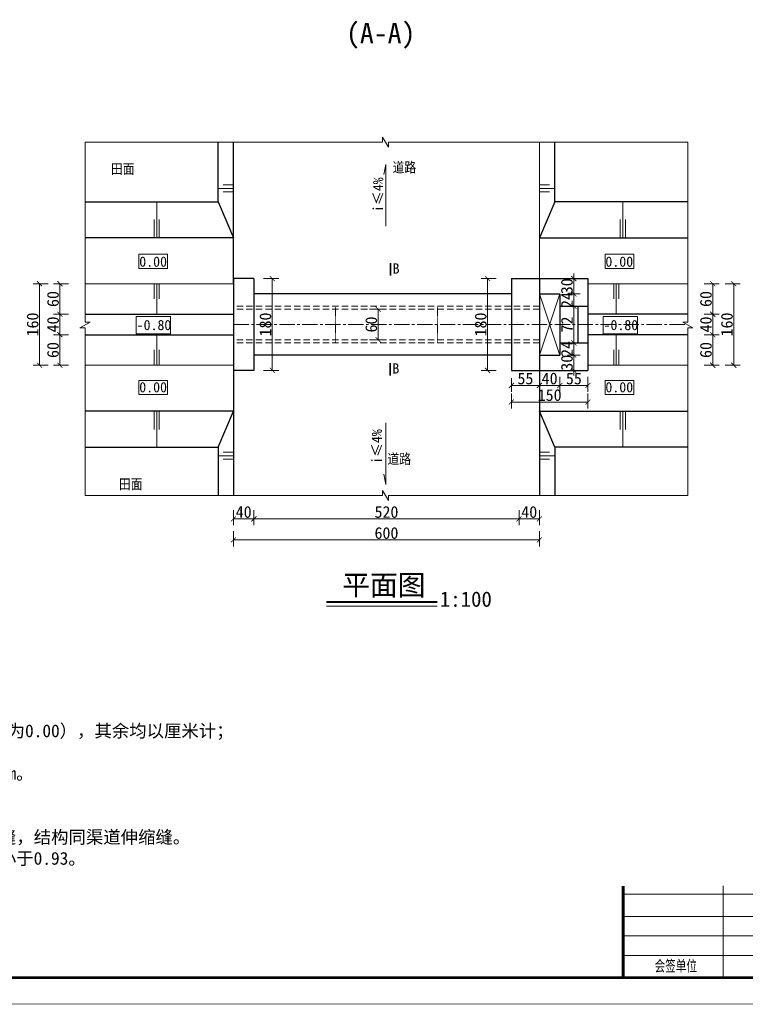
# Model space of a CAD drawing. Extents: x 36231 to 595326, y 3059 to 3871788.
# Tile 86 of 143: x 585567 to 585709, y 3866156 to 3866349. Entities that reach past the tile are written whole.
import ezdxf
from ezdxf.enums import TextEntityAlignment as Align

# ---------------------------------------------------------------- set-up
doc = ezdxf.new("R2010")
doc.units = 0
doc.header["$PDMODE"] = 32
doc.header["$PDSIZE"] = 0.2
doc.linetypes.add('CENTER2', pattern=[1.125, 0.75, -0.125, 0.125, -0.125])
doc.linetypes.add('HIDDEN', pattern=[0.375, 0.25, -0.125])
doc.layers.get('0').update_dxf_attribs({"linetype": 'CONTINUOUS'})
doc.layers.get('Defpoints').update_dxf_attribs({"linetype": 'CONTINUOUS'})
for name, color, linetype, lineweight in [('0.09标注线', 3, 'CONTINUOUS', 9), ('0.13填充', 8, 'CONTINUOUS', 9), ('0.13文字', 3, 'CONTINUOUS', 13), ('0.30粗蓝', 4, 'CONTINUOUS', 30), ('图框１', 5, 'CONTINUOUS', 60), ('文字', 7, 'CONTINUOUS', 15), ('文字层', 7, 'CONTINUOUS', 15), ('粗线', 7, 'CONTINUOUS', 35), ('细实线', 3, 'CONTINUOUS', 20), ('细线', 7, 'CONTINUOUS', 15), ('虚线', 251, 'HIDDEN', 15)]:
    doc.layers.add(name, color=color, linetype=linetype, lineweight=lineweight)
doc.layers.add('尺寸线', color=3, linetype='CONTINUOUS')
doc.styles.add('-仿宋_GB2312', font='仿宋_GB2312_0.ttf')
doc.styles.get("Standard").update_dxf_attribs({"font": 'rs.shx', "bigfont": 'hztxt.shx'})
doc.dimstyles.get("Standard").update_dxf_attribs({"dimtxt": 0.18, "dimasz": 0.18, "dimexe": 0.18, "dimexo": 0.0625, "dimgap": 0.09, "dimtad": 0, "dimtih": 1, "dimtoh": 1, "dimdec": 0, "dimlfac": 2, "dimzin": 0, "dimdsep": 46, "dimtxsty": 'Standard', "dimcen": 0.09, "dimadec": 0, "dimazin": 0, "dimtfac": 1, "dimtdec": 0, "dimtofl": 0, "dimtmove": 0, "dimatfit": 3, "dimfxl": 1, "dimtolj": 1, "dimtzin": 0, "dimarcsym": 0})
doc.dimstyles.new('副本 (5) (2) STANDARD', dxfattribs={"dimtxt": 2.3, "dimasz": 1, "dimexe": 1.25, "dimexo": 1.5, "dimgap": 0.2, "dimtad": 1, "dimdec": 0, "dimlfac": 10, "dimzin": 0, "dimdsep": 46, "dimtxsty": '-仿宋_GB2312', "dimblk": 'ARCHTICK', "dimcen": 0.09, "dimadec": 0, "dimazin": 0, "dimtfac": 1, "dimtdec": 0, "dimtix": 1, "dimtmove": 2, "dimatfit": 3, "dimfxl": 1.7, "dimfxlon": 1, "dimtolj": 1, "dimtzin": 0, "dimlwd": 9, "dimlwe": 9, "dimarcsym": 0})

# ---------------------------------------------------------------- blocks, each defined once
blk = doc.blocks.new('eesz')
at = {"layer": '图框１', "color": 7, "const_width": 0.467}
blk.add_lwpolyline([(25244.47, -497.6), (25244.47, -1980.56), (27344.47, -1980.56), (27344.47, -497.6)], close=True, dxfattribs=at)
blk.add_lwpolyline([(25244.47, -497.6), (25244.47, -1980.56), (27344.47, -1980.56), (27344.47, -497.6)], close=True, dxfattribs=at)
at = {"layer": '图框１', "color": 5, "const_width": 0.467}
blk.add_lwpolyline([(25244.47, -497.6), (25244.47, -1980.56), (27344.47, -1980.56), (27344.47, -497.6)], close=True, dxfattribs=at)
at = {"layer": '图框１', "color": 7}
blk.add_lwpolyline([(25322.25, -518.34, 3.11, 3.11, 0), (27318.55, -518.34, 2.59, 2.59, 0), (27318.55, -1954.64, 2.59, 2.59, 0), (25322.25, -1954.64, 2.59, 2.59, 0)], format="xyseb", close=True, dxfattribs=at)
blk.add_lwpolyline([(25322.25, -518.34, 3.11, 3.11, 0), (27318.55, -518.34, 2.59, 2.59, 0), (27318.55, -1954.64, 2.59, 2.59, 0), (25322.25, -1954.64, 2.59, 2.59, 0)], format="xyseb", close=True, dxfattribs=at)
at = {"layer": '图框１', "color": 5}
blk.add_lwpolyline([(25322.25, -518.34, 3.11, 3.11, 0), (27318.55, -518.34, 2.59, 2.59, 0), (27318.55, -1954.64, 2.59, 2.59, 0), (25322.25, -1954.64, 2.59, 2.59, 0)], format="xyseb", close=True, dxfattribs=at)
at = {"layer": '细线', "color": 7}
for p, q in [((26654.33, -1864.8), (26654.33, -1954.64)), ((26556.33, -1872.97), (26850.33, -1872.97)), ((26556.33, -1894.75), (26850.33, -1894.75)), ((26556.33, -1913.8), (26850.33, -1913.8)), ((26556.33, -1932.86), (26850.33, -1932.86))]:
    blk.add_line(p, q, dxfattribs=at)
at = {"layer": '细线', "color": 7, "const_width": 2.72}
blk.add_lwpolyline([(26556.33, -1864.8), (26556.33, -1954.64)], dxfattribs=at)
at = {"layer": '文字', "color": 7, "insert": (26605.33, -1943.75), "char_height": 10.8889, "width": 98, "attachment_point": 5, "line_spacing_factor": 0.5, "style": '-仿宋_GB2312'}
blk.add_mtext('{\\W0.7; 会签单位}', dxfattribs=at)
blk = doc.blocks.new('_ARCHTICK')
at = {"color": 0, "linetype": 'ByBlock', "const_width": 0.15}
blk.add_lwpolyline([(-0.5, -0.5), (0.5, 0.5)], dxfattribs=at)
blk = doc.blocks.new('*D572')
at = {"layer": '0.13文字', "color": 0, "lineweight": 9}
for p, q in [((585664.55, 3866252.41), (585664.55, 3866249.46)), ((585668.55, 3866250.71), (585664.55, 3866250.71)), ((585668.55, 3866252.41), (585668.55, 3866249.46))]:
    blk.add_line(p, q, dxfattribs=at)
at = {"layer": 'Defpoints', "color": 0, "lineweight": 13}
for p in [(585664.55, 3866278.84), (585668.55, 3866278.84), (585664.55, 3866250.71)]:
    blk.add_point(p, dxfattribs=at)
at = {"layer": '0.13文字', "color": 0, "lineweight": 9, "rotation": 180}
blk.add_blockref('_ARCHTICK', (585664.55, 3866250.71), dxfattribs=at)
at = {"layer": '0.13文字', "color": 0, "lineweight": 9}
blk.add_blockref('_ARCHTICK', (585668.55, 3866250.71), dxfattribs=at)
at = {"layer": '0.13文字', "color": 0, "lineweight": 13, "insert": (585666.55, 3866252.06), "char_height": 2.3, "attachment_point": 5, "style": '-仿宋_GB2312'}
blk.add_mtext('\\A1;40', dxfattribs=at)
blk = doc.blocks.new('*D573')
at = {"layer": '0.13文字', "color": 0, "lineweight": 9}
for p, q in [((585635.22, 3866291.84), (585638.17, 3866291.84)), ((585636.92, 3866291.84), (585636.92, 3866285.84)), ((585635.22, 3866285.84), (585638.17, 3866285.84))]:
    blk.add_line(p, q, dxfattribs=at)
at = {"layer": 'Defpoints', "color": 0, "lineweight": 13}
for p in [(585628.55, 3866291.84), (585628.55, 3866285.84), (585636.92, 3866285.84)]:
    blk.add_point(p, dxfattribs=at)
at = {"layer": '0.13文字', "color": 0, "lineweight": 9}
for p, rotation in [((585636.92, 3866291.84), 90), ((585636.92, 3866285.84), 270)]:
    blk.add_blockref('_ARCHTICK', p, dxfattribs=dict(at, rotation=rotation))
at = {"layer": '0.13文字', "color": 0, "lineweight": 13, "insert": (585635.57, 3866288.84), "char_height": 2.3, "attachment_point": 5, "rotation": 90, "style": '-仿宋_GB2312'}
blk.add_mtext('\\A1;60', dxfattribs=at)
blk = doc.blocks.new('*D579')
at = {"layer": '0.13文字', "color": 0, "lineweight": 9}
for p, q in [((585614.46, 3866297.84), (585617.41, 3866297.84)), ((585616.16, 3866297.84), (585616.16, 3866279.84)), ((585614.46, 3866279.84), (585617.41, 3866279.84))]:
    blk.add_line(p, q, dxfattribs=at)
at = {"layer": 'Defpoints', "color": 0, "lineweight": 13}
for p in [(585612.55, 3866297.84), (585612.55, 3866279.84), (585616.16, 3866279.84)]:
    blk.add_point(p, dxfattribs=at)
at = {"layer": '0.13文字', "color": 0, "lineweight": 9}
for p, rotation in [((585616.16, 3866297.84), 90), ((585616.16, 3866279.84), 270)]:
    blk.add_blockref('_ARCHTICK', p, dxfattribs=dict(at, rotation=rotation))
at = {"layer": '0.13文字', "color": 0, "lineweight": 13, "insert": (585614.81, 3866288.84), "char_height": 2.3, "attachment_point": 5, "rotation": 90, "style": '-仿宋_GB2312'}
blk.add_mtext('\\A1;180', dxfattribs=at)
blk = doc.blocks.new('*D580')
at = {"layer": '0.13文字', "color": 0, "lineweight": 9}
for p, q in [((585704.97, 3866296.84), (585707.92, 3866296.84)), ((585706.67, 3866296.84), (585706.67, 3866280.84)), ((585704.97, 3866280.84), (585707.92, 3866280.84))]:
    blk.add_line(p, q, dxfattribs=at)
at = {"layer": 'Defpoints', "color": 0, "lineweight": 13}
for p in [(585697.66, 3866296.84), (585697.66, 3866280.84), (585706.67, 3866280.84)]:
    blk.add_point(p, dxfattribs=at)
at = {"layer": '0.13文字', "color": 0, "lineweight": 9}
for p, rotation in [((585706.67, 3866296.84), 90), ((585706.67, 3866280.84), 270)]:
    blk.add_blockref('_ARCHTICK', p, dxfattribs=dict(at, rotation=rotation))
at = {"layer": '0.13文字', "color": 0, "lineweight": 13, "insert": (585705.32, 3866288.84), "char_height": 2.3, "attachment_point": 5, "rotation": 90, "style": '-仿宋_GB2312'}
blk.add_mtext('\\A1;160', dxfattribs=at)
blk = doc.blocks.new('*D581')
at = {"layer": '0.13文字', "color": 0, "lineweight": 9}
for p, q in [((585663.05, 3866278.34), (585663.05, 3866275.64)), ((585663.05, 3866276.89), (585668.55, 3866276.89)), ((585668.55, 3866277.09), (585668.55, 3866275.64))]:
    blk.add_line(p, q, dxfattribs=at)
at = {"layer": 'Defpoints', "color": 0, "lineweight": 13}
for p in [(585663.05, 3866279.84), (585668.55, 3866278.59), (585668.55, 3866276.89)]:
    blk.add_point(p, dxfattribs=at)
at = {"layer": '0.13文字', "color": 0, "lineweight": 9, "rotation": 180}
blk.add_blockref('_ARCHTICK', (585663.05, 3866276.89), dxfattribs=at)
at = {"layer": '0.13文字', "color": 0, "lineweight": 9}
blk.add_blockref('_ARCHTICK', (585668.55, 3866276.89), dxfattribs=at)
at = {"layer": '0.13文字', "color": 0, "lineweight": 13, "insert": (585665.8, 3866278.24), "char_height": 2.3, "attachment_point": 5, "style": '-仿宋_GB2312'}
blk.add_mtext('\\A1;55', dxfattribs=at)
blk = doc.blocks.new('*D582')
at = {"layer": '0.13文字', "color": 0, "lineweight": 9}
for p, q in [((585672.55, 3866278.59), (585672.55, 3866275.64)), ((585668.55, 3866277.09), (585668.55, 3866275.64)), ((585668.55, 3866276.89), (585672.55, 3866276.89))]:
    blk.add_line(p, q, dxfattribs=at)
at = {"layer": 'Defpoints', "color": 0, "lineweight": 13}
for p in [(585672.55, 3866281.59), (585668.55, 3866278.59), (585672.55, 3866276.89)]:
    blk.add_point(p, dxfattribs=at)
at = {"layer": '0.13文字', "color": 0, "lineweight": 9, "rotation": 180}
blk.add_blockref('_ARCHTICK', (585668.55, 3866276.89), dxfattribs=at)
at = {"layer": '0.13文字', "color": 0, "lineweight": 9}
blk.add_blockref('_ARCHTICK', (585672.55, 3866276.89), dxfattribs=at)
at = {"layer": '0.13文字', "color": 0, "lineweight": 13, "insert": (585670.55, 3866278.24), "char_height": 2.3, "attachment_point": 5, "style": '-仿宋_GB2312'}
blk.add_mtext('\\A1;40', dxfattribs=at)
blk = doc.blocks.new('*D585')
at = {"layer": '0.13文字', "color": 0, "lineweight": 9}
for p, q in [((585700.85, 3866296.84), (585703.8, 3866296.84)), ((585702.55, 3866296.84), (585702.55, 3866290.84)), ((585700.85, 3866290.84), (585703.8, 3866290.84))]:
    blk.add_line(p, q, dxfattribs=at)
at = {"layer": 'Defpoints', "color": 0, "lineweight": 13}
for p in [(585697.66, 3866296.84), (585695.96, 3866290.84), (585702.55, 3866290.84)]:
    blk.add_point(p, dxfattribs=at)
at = {"layer": '0.13文字', "color": 0, "lineweight": 9}
for p, rotation in [((585702.55, 3866296.84), 90), ((585702.55, 3866290.84), 270)]:
    blk.add_blockref('_ARCHTICK', p, dxfattribs=dict(at, rotation=rotation))
at = {"layer": '0.13文字', "color": 0, "lineweight": 13, "insert": (585701.2, 3866293.84), "char_height": 2.3, "attachment_point": 5, "rotation": 90, "style": '-仿宋_GB2312'}
blk.add_mtext('\\A1;60', dxfattribs=at)
blk = doc.blocks.new('*D586')
at = {"layer": '0.13文字', "color": 0, "lineweight": 9}
for p, q in [((585700.85, 3866290.84), (585703.8, 3866290.84)), ((585702.55, 3866290.84), (585702.55, 3866286.84)), ((585700.85, 3866286.84), (585703.8, 3866286.84))]:
    blk.add_line(p, q, dxfattribs=at)
at = {"layer": 'Defpoints', "color": 0, "lineweight": 13}
for p in [(585695.96, 3866290.84), (585695.96, 3866286.84), (585702.55, 3866286.84)]:
    blk.add_point(p, dxfattribs=at)
at = {"layer": '0.13文字', "color": 0, "lineweight": 9}
for p, rotation in [((585702.55, 3866290.84), 90), ((585702.55, 3866286.84), 270)]:
    blk.add_blockref('_ARCHTICK', p, dxfattribs=dict(at, rotation=rotation))
at = {"layer": '0.13文字', "color": 0, "lineweight": 13, "insert": (585701.2, 3866288.84), "char_height": 2.3, "attachment_point": 5, "rotation": 90, "style": '-仿宋_GB2312'}
blk.add_mtext('\\A1;40', dxfattribs=at)
blk = doc.blocks.new('*D587')
at = {"layer": '0.13文字', "color": 0, "lineweight": 9}
for p, q in [((585700.85, 3866286.84), (585703.8, 3866286.84)), ((585702.55, 3866286.84), (585702.55, 3866280.84)), ((585700.85, 3866280.84), (585703.8, 3866280.84))]:
    blk.add_line(p, q, dxfattribs=at)
at = {"layer": 'Defpoints', "color": 0, "lineweight": 13}
for p in [(585695.96, 3866286.84), (585697.66, 3866280.84), (585702.55, 3866280.84)]:
    blk.add_point(p, dxfattribs=at)
at = {"layer": '0.13文字', "color": 0, "lineweight": 9}
for p, rotation in [((585702.55, 3866286.84), 90), ((585702.55, 3866280.84), 270)]:
    blk.add_blockref('_ARCHTICK', p, dxfattribs=dict(at, rotation=rotation))
at = {"layer": '0.13文字', "color": 0, "lineweight": 13, "insert": (585701.2, 3866283.84), "char_height": 2.3, "attachment_point": 5, "rotation": 90, "style": '-仿宋_GB2312'}
blk.add_mtext('\\A1;60', dxfattribs=at)
blk = doc.blocks.new('*D1566')
at = {"layer": '0.09标注线', "color": 0, "lineweight": 9}
for p, q in [((585675.29, 3866285.24), (585675.29, 3866286.24)), ((585674.05, 3866285.24), (585676.54, 3866285.24)), ((585675.29, 3866282.84), (585675.29, 3866285.24)), ((585674.05, 3866282.84), (585676.54, 3866282.84)), ((585675.29, 3866282.84), (585675.29, 3866281.84))]:
    blk.add_line(p, q, dxfattribs=at)
at = {"layer": 'Defpoints', "color": 0, "lineweight": 13}
for p in [(585672.55, 3866285.24), (585675.29, 3866285.24), (585672.55, 3866282.84)]:
    blk.add_point(p, dxfattribs=at)
at = {"layer": '0.09标注线', "color": 0, "lineweight": 9}
for p, rotation in [((585675.29, 3866285.24), 270), ((585675.29, 3866282.84), 90)]:
    blk.add_blockref('_ARCHTICK', p, dxfattribs=dict(at, rotation=rotation))
at = {"layer": '0.09标注线', "color": 0, "lineweight": 13, "insert": (585673.94, 3866284.04), "char_height": 2.3, "attachment_point": 5, "rotation": 90, "style": '-仿宋_GB2312'}
blk.add_mtext('\\A1;24', dxfattribs=at)
blk = doc.blocks.new('*D1567')
at = {"layer": '0.09标注线', "color": 0, "lineweight": 9}
for p, q in [((585674.05, 3866292.44), (585676.54, 3866292.44)), ((585675.29, 3866285.24), (585675.29, 3866292.44)), ((585674.05, 3866285.24), (585676.54, 3866285.24))]:
    blk.add_line(p, q, dxfattribs=at)
at = {"layer": 'Defpoints', "color": 0, "lineweight": 13}
for p in [(585672.55, 3866292.44), (585675.29, 3866292.44), (585672.55, 3866285.24)]:
    blk.add_point(p, dxfattribs=at)
at = {"layer": '0.09标注线', "color": 0, "lineweight": 9}
for p, rotation in [((585675.29, 3866292.44), 90), ((585675.29, 3866285.24), 270)]:
    blk.add_blockref('_ARCHTICK', p, dxfattribs=dict(at, rotation=rotation))
at = {"layer": '0.09标注线', "color": 0, "lineweight": 13, "insert": (585673.94, 3866288.84), "char_height": 2.3, "attachment_point": 5, "rotation": 90, "style": '-仿宋_GB2312'}
blk.add_mtext('\\A1;72', dxfattribs=at)
blk = doc.blocks.new('*D1568')
at = {"layer": '0.09标注线', "color": 0, "lineweight": 9}
for p, q in [((585675.29, 3866294.84), (585675.29, 3866295.84)), ((585674.05, 3866294.84), (585676.54, 3866294.84)), ((585675.29, 3866292.44), (585675.29, 3866294.84)), ((585674.05, 3866292.44), (585676.54, 3866292.44)), ((585675.29, 3866292.44), (585675.29, 3866291.44))]:
    blk.add_line(p, q, dxfattribs=at)
at = {"layer": 'Defpoints', "color": 0, "lineweight": 13}
for p in [(585672.55, 3866294.84), (585675.29, 3866294.84), (585672.55, 3866292.44)]:
    blk.add_point(p, dxfattribs=at)
at = {"layer": '0.09标注线', "color": 0, "lineweight": 9}
for p, rotation in [((585675.29, 3866294.84), 270), ((585675.29, 3866292.44), 90)]:
    blk.add_blockref('_ARCHTICK', p, dxfattribs=dict(at, rotation=rotation))
at = {"layer": '0.09标注线', "color": 0, "lineweight": 13, "insert": (585673.94, 3866293.64), "char_height": 2.3, "attachment_point": 5, "rotation": 90, "style": '-仿宋_GB2312'}
blk.add_mtext('\\A1;24', dxfattribs=at)
blk = doc.blocks.new('*D1569')
at = {"layer": '0.09标注线', "color": 0, "lineweight": 9}
for p, q in [((585674.05, 3866297.84), (585676.54, 3866297.84)), ((585675.29, 3866297.84), (585675.29, 3866298.84)), ((585675.29, 3866294.84), (585675.29, 3866297.84)), ((585674.05, 3866294.84), (585676.54, 3866294.84)), ((585675.29, 3866294.84), (585675.29, 3866293.84))]:
    blk.add_line(p, q, dxfattribs=at)
at = {"layer": 'Defpoints', "color": 0, "lineweight": 13}
for p in [(585672.55, 3866297.84), (585675.29, 3866297.84), (585672.55, 3866294.84)]:
    blk.add_point(p, dxfattribs=at)
at = {"layer": '0.09标注线', "color": 0, "lineweight": 9}
for p, rotation in [((585675.29, 3866297.84), 270), ((585675.29, 3866294.84), 90)]:
    blk.add_blockref('_ARCHTICK', p, dxfattribs=dict(at, rotation=rotation))
at = {"layer": '0.09标注线', "color": 0, "lineweight": 13, "insert": (585673.94, 3866296.34), "char_height": 2.3, "attachment_point": 5, "rotation": 90, "style": '-仿宋_GB2312'}
blk.add_mtext('\\A1;30', dxfattribs=at)
blk = doc.blocks.new('*D1570')
at = {"layer": '0.09标注线', "color": 0, "lineweight": 9}
for p, q in [((585675.29, 3866282.84), (585675.29, 3866283.84)), ((585674.05, 3866282.84), (585676.54, 3866282.84)), ((585675.29, 3866282.84), (585675.29, 3866279.84)), ((585674.05, 3866279.84), (585676.54, 3866279.84)), ((585675.29, 3866279.84), (585675.29, 3866278.84))]:
    blk.add_line(p, q, dxfattribs=at)
at = {"layer": 'Defpoints', "color": 0, "lineweight": 13}
for p in [(585672.55, 3866282.84), (585672.55, 3866279.84), (585675.29, 3866279.84)]:
    blk.add_point(p, dxfattribs=at)
at = {"layer": '0.09标注线', "color": 0, "lineweight": 9}
for p, rotation in [((585675.29, 3866282.84), 270), ((585675.29, 3866279.84), 90)]:
    blk.add_blockref('_ARCHTICK', p, dxfattribs=dict(at, rotation=rotation))
at = {"layer": '0.09标注线', "color": 0, "lineweight": 13, "insert": (585673.94, 3866281.34), "char_height": 2.3, "attachment_point": 5, "rotation": 90, "style": '-仿宋_GB2312'}
blk.add_mtext('\\A1;30', dxfattribs=at)
blk = doc.blocks.new('*D1972')
at = {"layer": '0.13文字', "color": 0, "lineweight": 9}
for p, q in [((585576.2, 3866296.84), (585573.25, 3866296.84)), ((585574.5, 3866296.84), (585574.5, 3866290.84)), ((585576.2, 3866290.84), (585573.25, 3866290.84))]:
    blk.add_line(p, q, dxfattribs=at)
at = {"layer": 'Defpoints', "color": 0, "lineweight": 13}
for p in [(585579.43, 3866296.84), (585574.5, 3866290.84), (585579.43, 3866290.84)]:
    blk.add_point(p, dxfattribs=at)
at = {"layer": '0.13文字', "color": 0, "lineweight": 9}
for p, rotation in [((585574.5, 3866296.84), 90), ((585574.5, 3866290.84), 270)]:
    blk.add_blockref('_ARCHTICK', p, dxfattribs=dict(at, rotation=rotation))
at = {"layer": '0.13文字', "color": 0, "lineweight": 13, "insert": (585573.15, 3866293.84), "char_height": 2.3, "attachment_point": 5, "rotation": 90, "style": '-仿宋_GB2312'}
blk.add_mtext('\\A1;60', dxfattribs=at)
blk = doc.blocks.new('*D1973')
at = {"layer": '0.13文字', "color": 0, "lineweight": 9}
for p, q in [((585576.2, 3866290.84), (585573.25, 3866290.84)), ((585574.5, 3866290.84), (585574.5, 3866286.84)), ((585576.2, 3866286.84), (585573.25, 3866286.84))]:
    blk.add_line(p, q, dxfattribs=at)
at = {"layer": 'Defpoints', "color": 0, "lineweight": 13}
for p in [(585579.43, 3866290.84), (585574.5, 3866286.84), (585579.43, 3866286.84)]:
    blk.add_point(p, dxfattribs=at)
at = {"layer": '0.13文字', "color": 0, "lineweight": 9}
for p, rotation in [((585574.5, 3866290.84), 90), ((585574.5, 3866286.84), 270)]:
    blk.add_blockref('_ARCHTICK', p, dxfattribs=dict(at, rotation=rotation))
at = {"layer": '0.13文字', "color": 0, "lineweight": 13, "insert": (585573.15, 3866288.84), "char_height": 2.3, "attachment_point": 5, "rotation": 90, "style": '-仿宋_GB2312'}
blk.add_mtext('\\A1;40', dxfattribs=at)
blk = doc.blocks.new('*D1974')
at = {"layer": '0.13文字', "color": 0, "lineweight": 9}
for p, q in [((585576.2, 3866286.84), (585573.25, 3866286.84)), ((585574.5, 3866286.84), (585574.5, 3866280.84)), ((585576.2, 3866280.84), (585573.25, 3866280.84))]:
    blk.add_line(p, q, dxfattribs=at)
at = {"layer": 'Defpoints', "color": 0, "lineweight": 13}
for p in [(585579.43, 3866286.84), (585574.5, 3866280.84), (585579.43, 3866280.84)]:
    blk.add_point(p, dxfattribs=at)
at = {"layer": '0.13文字', "color": 0, "lineweight": 9}
for p, rotation in [((585574.5, 3866286.84), 90), ((585574.5, 3866280.84), 270)]:
    blk.add_blockref('_ARCHTICK', p, dxfattribs=dict(at, rotation=rotation))
at = {"layer": '0.13文字', "color": 0, "lineweight": 13, "insert": (585573.15, 3866283.84), "char_height": 2.3, "attachment_point": 5, "rotation": 90, "style": '-仿宋_GB2312'}
blk.add_mtext('\\A1;60', dxfattribs=at)
blk = doc.blocks.new('*D1975')
at = {"layer": '0.13文字', "color": 0, "lineweight": 9}
for p, q in [((585572.21, 3866296.84), (585569.26, 3866296.84)), ((585570.51, 3866296.84), (585570.51, 3866280.84)), ((585572.21, 3866280.84), (585569.26, 3866280.84))]:
    blk.add_line(p, q, dxfattribs=at)
at = {"layer": 'Defpoints', "color": 0, "lineweight": 13}
for p in [(585579.43, 3866296.84), (585570.51, 3866280.84), (585579.43, 3866280.84)]:
    blk.add_point(p, dxfattribs=at)
at = {"layer": '0.13文字', "color": 0, "lineweight": 9}
for p, rotation in [((585570.51, 3866296.84), 90), ((585570.51, 3866280.84), 270)]:
    blk.add_blockref('_ARCHTICK', p, dxfattribs=dict(at, rotation=rotation))
at = {"layer": '0.13文字', "color": 0, "lineweight": 13, "insert": (585569.16, 3866288.84), "char_height": 2.3, "attachment_point": 5, "rotation": 90, "style": '-仿宋_GB2312'}
blk.add_mtext('\\A1;160', dxfattribs=at)
blk = doc.blocks.new('*D1984')
at = {"layer": '0.09标注线', "color": 0, "lineweight": 9}
for p, q in [((585660.08, 3866297.84), (585657.13, 3866297.84)), ((585658.38, 3866297.84), (585658.38, 3866279.84)), ((585660.08, 3866279.84), (585657.13, 3866279.84))]:
    blk.add_line(p, q, dxfattribs=at)
at = {"layer": 'Defpoints', "color": 0, "lineweight": 13}
for p in [(585663.05, 3866297.84), (585658.38, 3866279.84), (585663.05, 3866279.84)]:
    blk.add_point(p, dxfattribs=at)
at = {"layer": '0.09标注线', "color": 0, "lineweight": 9}
for p, rotation in [((585658.38, 3866297.84), 90), ((585658.38, 3866279.84), 270)]:
    blk.add_blockref('_ARCHTICK', p, dxfattribs=dict(at, rotation=rotation))
at = {"layer": '0.09标注线', "color": 0, "lineweight": 13, "insert": (585657.03, 3866288.84), "char_height": 2.3, "attachment_point": 5, "rotation": 90, "style": '-仿宋_GB2312'}
blk.add_mtext('\\A1;180', dxfattribs=at)

msp = doc.modelspace()

# ---------------------------------------------------------------- linework, layer by layer
for p, q in [((585605.55, 3866312.88), (585605.55, 3866324.59)), ((585608.55, 3866296.84), (585608.55, 3866324.59)), ((585671.55, 3866312.88), (585671.55, 3866324.59)), ((585579.43, 3866312.88), (585605.55, 3866312.88)), ((585605.55, 3866312.88), (585608.55, 3866305.84)), ((585671.55, 3866312.88), (585668.55, 3866305.84)), ((585697.66, 3866312.88), (585671.55, 3866312.88)), ((585608.55, 3866305.84), (585579.43, 3866305.84)), ((585668.55, 3866305.84), (585697.66, 3866305.84)), ((585608.55, 3866280.84), (585608.55, 3866255.31)), ((585668.55, 3866280.84), (585668.55, 3866255.31)), ((585608.55, 3866271.84), (585579.43, 3866271.84)), ((585605.55, 3866264.81), (585608.55, 3866271.85)), ((585671.55, 3866264.81), (585668.55, 3866271.85)), ((585668.55, 3866271.84), (585697.66, 3866271.84)), ((585579.43, 3866264.81), (585605.55, 3866264.81)), ((585605.55, 3866264.81), (585605.55, 3866255.31)), ((585697.66, 3866264.81), (585671.55, 3866264.81)), ((585671.55, 3866264.81), (585671.55, 3866255.31))]:
    msp.add_line(p, q)
at = {"color": 0, "lineweight": 13}
msp.add_line((585668.55, 3866297.84), (585668.55, 3866324.59), dxfattribs=at)
at = {"color": 0, "lineweight": 30}
for p, q in [((585678.05, 3866297.84), (585678.05, 3866279.84)), ((585668.55, 3866294.84), (585672.55, 3866294.84)), ((585672.55, 3866294.84), (585672.55, 3866282.84)), ((585672.55, 3866292.44), (585678.05, 3866292.44)), ((585676.05, 3866292.44), (585676.05, 3866285.24)), ((585672.55, 3866285.24), (585678.05, 3866285.24)), ((585668.55, 3866282.84), (585672.55, 3866282.84))]:
    msp.add_line(p, q, dxfattribs=at)
at = {"color": 4, "lineweight": 13}
for p, q in [((585668.55, 3866294.84), (585672.55, 3866282.84)), ((585672.55, 3866294.84), (585668.55, 3866282.84))]:
    msp.add_line(p, q, dxfattribs=at)
at = {"layer": '0.09标注线'}
for p, q in [((585579.43, 3866324.59), (585637.76, 3866324.59)), ((585579.43, 3866324.59), (585579.43, 3866289.32)), ((585637.76, 3866324.59), (585637.76, 3866325.59)), ((585638.92, 3866323.59), (585637.76, 3866325.59)), ((585697.66, 3866324.59), (585638.92, 3866324.59)), ((585638.92, 3866324.59), (585638.92, 3866323.59)), ((585697.66, 3866324.59), (585697.66, 3866289.32)), ((585580.43, 3866289.32), (585578.43, 3866288.17)), ((585579.43, 3866289.32), (585580.43, 3866289.32)), ((585697.66, 3866289.32), (585696.66, 3866289.32)), ((585696.66, 3866289.32), (585698.66, 3866288.17)), ((585579.43, 3866288.17), (585578.43, 3866288.17)), ((585579.43, 3866255.31), (585579.43, 3866288.17)), ((585697.66, 3866288.17), (585698.66, 3866288.17)), ((585697.66, 3866255.31), (585697.66, 3866288.17)), ((585579.43, 3866255.31), (585637.76, 3866255.31)), ((585637.76, 3866255.31), (585637.76, 3866256.31)), ((585638.92, 3866254.31), (585637.76, 3866256.31)), ((585697.66, 3866255.31), (585638.92, 3866255.31)), ((585638.92, 3866255.31), (585638.92, 3866254.31))]:
    msp.add_line(p, q, dxfattribs=at)
at = {"layer": '0.13填充', "color": 0, "lineweight": 30}
msp.add_line((585668.55, 3866297.84), (585668.55, 3866279.84), dxfattribs=at)
at = {"layer": '0.13填充', "color": 0, "lineweight": 13}
for p, q in [((585579.43, 3866296.84), (585608.55, 3866296.84)), ((585697.66, 3866296.84), (585678.05, 3866296.84)), ((585579.43, 3866280.84), (585608.55, 3866280.84)), ((585697.66, 3866280.84), (585678.05, 3866280.84))]:
    msp.add_line(p, q, dxfattribs=at)
at = {"layer": '0.13填充', "color": 7, "lineweight": 40, "ltscale": 0.005}
msp.add_line((585626.76, 3866234.45), (585648.52, 3866234.45), dxfattribs=at)
at = {"layer": '0.13填充', "color": 7, "ltscale": 0.005}
msp.add_line((585626.76, 3866233.6), (585648.52, 3866233.6), dxfattribs=at)
at = {"layer": '0.13文字', "color": 7, "linetype": 'Continuous', "lineweight": 13}
for p, q in [((585638.45, 3866320.19), (585638.04, 3866318.23)), ((585638.45, 3866308.12), (585638.45, 3866320.19)), ((585638.45, 3866269.56), (585638.45, 3866257.49)), ((585638.45, 3866257.49), (585638.04, 3866259.46))]:
    msp.add_line(p, q, dxfattribs=at)
at = {"layer": '0.30粗蓝', "color": 7, "ltscale": 80}
for p, q in [((585608.55, 3866297.84), (585608.55, 3866279.84)), ((585612.55, 3866297.84), (585608.55, 3866297.84)), ((585612.55, 3866297.84), (585612.55, 3866279.84)), ((585663.05, 3866297.84), (585678.05, 3866297.84)), ((585663.05, 3866297.84), (585663.05, 3866279.84)), ((585663.05, 3866294.84), (585612.55, 3866294.84)), ((585579.43, 3866290.84), (585608.55, 3866290.84)), ((585697.66, 3866290.84), (585678.05, 3866290.84)), ((585579.43, 3866286.84), (585608.55, 3866286.84)), ((585697.66, 3866286.84), (585678.05, 3866286.84)), ((585663.05, 3866282.84), (585612.55, 3866282.84)), ((585612.55, 3866279.84), (585608.55, 3866279.84)), ((585663.05, 3866279.84), (585678.05, 3866279.84))]:
    msp.add_line(p, q, dxfattribs=at)
at = {"layer": '粗线', "color": 7}
for p, q in [((585639.33, 3866300.87), (585639.33, 3866298.43)), ((585639.29, 3866281.28), (585639.29, 3866278.84))]:
    msp.add_line(p, q, dxfattribs=at)
at = {"layer": '细实线', "color": 6, "linetype": 'CENTER2', "lineweight": 13, "ltscale": 4}
msp.add_line((585608.55, 3866288.84), (585697.25, 3866288.84), dxfattribs=at)
at = {"layer": '细线', "color": 7, "lineweight": 9}
for p, q in [((585608.55, 3866315.49), (585605.55, 3866315.49)), ((585608.55, 3866316.22), (585606.55, 3866316.22)), ((585608.55, 3866314.84), (585606.55, 3866314.84)), ((585668.55, 3866316.22), (585670.55, 3866316.22)), ((585668.55, 3866315.49), (585671.55, 3866315.49)), ((585668.55, 3866314.84), (585670.55, 3866314.84)), ((585593.49, 3866305.84), (585593.49, 3866312.88)), ((585684.91, 3866305.84), (585684.91, 3866312.88)), ((585592.99, 3866305.84), (585592.99, 3866309.42)), ((585593.99, 3866305.84), (585593.99, 3866309.42)), ((585684.41, 3866305.84), (585684.41, 3866309.42)), ((585685.41, 3866305.84), (585685.41, 3866309.42)), ((585592.99, 3866296.84), (585592.99, 3866293.84)), ((585593.49, 3866296.84), (585593.49, 3866290.84)), ((585593.99, 3866296.84), (585593.99, 3866293.84)), ((585683.11, 3866296.84), (585683.11, 3866293.84)), ((585683.61, 3866296.84), (585683.61, 3866290.84)), ((585684.11, 3866296.84), (585684.11, 3866293.84)), ((585593.49, 3866280.84), (585593.49, 3866286.84)), ((585683.61, 3866280.84), (585683.61, 3866286.84)), ((585592.99, 3866280.84), (585592.99, 3866283.84)), ((585593.99, 3866280.84), (585593.99, 3866283.84)), ((585683.11, 3866280.84), (585683.11, 3866283.84)), ((585684.11, 3866280.84), (585684.11, 3866283.84)), ((585592.99, 3866271.84), (585592.99, 3866268.27)), ((585593.49, 3866271.84), (585593.49, 3866264.81)), ((585593.99, 3866271.84), (585593.99, 3866268.27)), ((585684.41, 3866271.84), (585684.41, 3866268.27)), ((585684.91, 3866271.84), (585684.91, 3866264.81)), ((585685.41, 3866271.84), (585685.41, 3866268.27)), ((585608.55, 3866263.08), (585605.55, 3866263.08)), ((585608.55, 3866263.8), (585606.55, 3866263.8)), ((585608.55, 3866262.42), (585606.55, 3866262.42)), ((585668.55, 3866263.8), (585670.55, 3866263.8)), ((585668.55, 3866263.08), (585671.55, 3866263.08)), ((585668.55, 3866262.42), (585670.55, 3866262.42))]:
    msp.add_line(p, q, dxfattribs=at)
at = {"layer": '细线', "color": 7}
for points in [[(585595.61, 3866302.6), (585590.01, 3866302.6), (585590.01, 3866299.8), (585595.61, 3866299.8)], [(585687.04, 3866302.6), (585681.44, 3866302.6), (585681.44, 3866299.8), (585687.04, 3866299.8)], [(585589.49, 3866290.39), (585596.21, 3866290.39), (585596.21, 3866287.03), (585589.49, 3866287.03)], [(585681.06, 3866290.39), (585687.78, 3866290.39), (585687.78, 3866287.03), (585681.06, 3866287.03)], [(585595.61, 3866275.09), (585590.01, 3866275.09), (585590.01, 3866277.89), (585595.61, 3866277.89)], [(585687.04, 3866275.09), (585681.44, 3866275.09), (585681.44, 3866277.89), (585687.04, 3866277.89)]]:
    msp.add_lwpolyline(points, close=True, dxfattribs=at)
at = {"layer": '虚线', "color": 7, "lineweight": 15, "ltscale": 5}
for p, q in [((585668.55, 3866292.44), (585608.55, 3866292.44)), ((585668.55, 3866291.84), (585608.55, 3866291.84)), ((585668.55, 3866285.84), (585608.55, 3866285.84)), ((585668.55, 3866285.24), (585608.55, 3866285.24))]:
    msp.add_line(p, q, dxfattribs=at)
at = {"layer": '虚线', "color": 7, "ltscale": 0.1}
for p, q in [((585628.55, 3866292.44), (585628.55, 3866285.24)), ((585648.55, 3866292.44), (585648.55, 3866285.24))]:
    msp.add_line(p, q, dxfattribs=at)

# ---------------------------------------------------------------- block references
at = {"layer": '文字层', "xscale": 0.1999999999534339, "yscale": 0.2000000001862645, "zscale": 0.2}
msp.add_blockref('eesz', (580373.71, 3866551.7), dxfattribs=at)

# ---------------------------------------------------------------- texts
at = {"layer": '0.09标注线', "color": 7, "char_height": 2, "width": 13.5272, "rotation": 90, "style": '-仿宋_GB2312'}
for insert, attachment_point in [((585635.9, 3866317.69), 3), ((585635.65, 3866261.5), 1)]:
    msp.add_mtext('i≤4%', dxfattribs=dict(at, insert=insert, attachment_point=attachment_point))
at = {"layer": '尺寸线', "color": 7, "lineweight": 9, "style": '-仿宋_GB2312', "width": 0.85}
for s, p in [('田面', (585589.13, 3866318.35)), ('道路', (585644.39, 3866318.66)), ('道路', (585643.38, 3866261.49)), ('田面', (585590.7, 3866256.54))]:
    msp.add_text(s, height=2, dxfattribs=at).set_placement(p, align=Align.RIGHT)
at = {"layer": '文字', "color": 7, "style": '-仿宋_GB2312'}
for s, insert, char_height, width, attachment_point in [('(A-A)', (585630.62, 3866347.99), 4, 38.0137, 1), ('0.00', (585592.79, 3866301.15), 2, 4, 5), ('0.00', (585684.21, 3866301.15), 2, 4, 5), ('B', (585639.76, 3866300.82), 2, 15.4731, 1), ('-0.80', (585592.96, 3866288.72), 2, 4, 5), ('-0.80', (585684.52, 3866288.72), 2, 4, 5), ('B', (585639.72, 3866281.23), 2, 15.4731, 1), ('0.00', (585592.79, 3866276.53), 2, 4, 5), ('0.00', (585684.21, 3866276.53), 2, 4, 5), ('平面图', (585629.85, 3866239.74), 4, 38.0137, 1), ('1:100', (585649.02, 3866236.49), 3, 10.2895, 1), ('\\A1;说明：\\P      1、本图尺寸单位：高程（相对高程）以米计(渠顶高程为0.00），其余均以厘米计；\\P      2、{\\C256;主要材料强度等级}:砼强度等级为C25。\\P      3、{\\A0;本闸采用机闸一体闸门，闸门尺寸净宽×高=72x72cm。}\\P     {\\A0; 4、设计荷载标准：农桥-Ⅱ级。}\\P      5、管涵采用Φ60cm钢筋砼Ⅱ级管。\\P{\\A0;      6、涵洞与渠道连接处设伸缩缝一道，采用沥青麻丝填缝，结构同渠道伸缩缝。\\P}      7、回填土分层夯实，每层厚不大于30cm，压实系数不小于0.93。\\P      8、邵店镇刘冲村重建DN600管涵闸共2座。\\P\\P\\P ', (585472.22, 3866214.58), 2.5, 208.3817, 1)]:
    msp.add_mtext(s, dxfattribs=dict(at, insert=insert, char_height=char_height, width=width, attachment_point=attachment_point))

# ---------------------------------------------------------------- dimensions: what is measured, and where the dimension line sits
at = {"layer": '0.09标注线', "lineweight": 13}
for base, p1, p2, picture, middle in [((585658.38, 3866279.84), (585663.05, 3866297.84), (585663.05, 3866279.84), '*D1984', (585657.03, 3866288.84)), ((585675.29, 3866297.84), (585672.55, 3866294.84), (585672.55, 3866297.84), '*D1569', (585673.94, 3866296.34)), ((585675.29, 3866294.84), (585672.55, 3866292.44), (585672.55, 3866294.84), '*D1568', (585673.94, 3866293.64)), ((585675.29, 3866292.44), (585672.55, 3866285.24), (585672.55, 3866292.44), '*D1567', (585673.94, 3866288.84)), ((585675.29, 3866285.24), (585672.55, 3866282.84), (585672.55, 3866285.24), '*D1566', (585673.94, 3866284.04)), ((585675.29, 3866279.84), (585672.55, 3866282.84), (585672.55, 3866279.84), '*D1570', (585673.94, 3866281.34))]:
    dim = msp.add_linear_dim(base=base, p1=p1, p2=p2, angle=90, dimstyle='副本 (5) (2) STANDARD', dxfattribs=at)
    dim.commit()
    dim.dimension.update_dxf_attribs({"geometry": picture, "text_midpoint": middle})
at = {"layer": '0.13文字', "lineweight": 13}
for base, p1, p2, angle, override, picture, middle in [((585570.51, 3866280.84), (585579.43, 3866296.84), (585579.43, 3866280.84), 90, {"dimtxt": 2.3, "dimasz": 1, "dimexe": 1.25, "dimexo": 1.5, "dimgap": 0.2, "dimtad": 1, "dimtih": 0, "dimtoh": 0, "dimlfac": 10, "dimtxsty": '-仿宋_GB2312', "dimblk": 'ARCHTICK', "dimtix": 1, "dimtofl": 1, "dimtmove": 2, "dimfxl": 1.7, "dimfxlon": 1, "dimlwd": 9, "dimlwe": 9}, '*D1975', (585569.16, 3866288.84)), ((585574.5, 3866290.84), (585579.43, 3866296.84), (585579.43, 3866290.84), 90, {"dimtxt": 2.3, "dimasz": 1, "dimexe": 1.25, "dimexo": 1.5, "dimgap": 0.2, "dimtad": 1, "dimtih": 0, "dimtoh": 0, "dimlfac": 10, "dimtxsty": '-仿宋_GB2312', "dimblk": 'ARCHTICK', "dimtix": 1, "dimtofl": 1, "dimtmove": 2, "dimfxl": 1.7, "dimfxlon": 1, "dimlwd": 9, "dimlwe": 9}, '*D1972', (585573.15, 3866293.84)), ((585616.16, 3866279.84), (585612.55, 3866297.84), (585612.55, 3866279.84), 90, {"dimtxt": 2.3, "dimasz": 1, "dimexe": 1.25, "dimexo": 1.5, "dimgap": 0.2, "dimtad": 1, "dimtih": 0, "dimtoh": 0, "dimlfac": 10, "dimtxsty": '-仿宋_GB2312', "dimblk": 'ARCHTICK', "dimtix": 1, "dimtofl": 1, "dimtmove": 2, "dimfxl": 1.7, "dimfxlon": 1, "dimlwd": 9, "dimlwe": 9}, '*D579', (585614.81, 3866288.84)), ((585702.55, 3866290.84), (585697.66, 3866296.84), (585695.96, 3866290.84), 90, {"dimtxt": 2.3, "dimasz": 1, "dimexe": 1.25, "dimexo": 1.5, "dimgap": 0.2, "dimtad": 1, "dimtih": 0, "dimtoh": 0, "dimlfac": 10, "dimtxsty": '-仿宋_GB2312', "dimblk": 'ARCHTICK', "dimtix": 1, "dimtofl": 1, "dimtmove": 2, "dimfxl": 1.7, "dimfxlon": 1, "dimlwd": 9, "dimlwe": 9}, '*D585', (585701.2, 3866293.84)), ((585706.67, 3866280.84), (585697.66, 3866296.84), (585697.66, 3866280.84), 90, {"dimtxt": 2.3, "dimasz": 1, "dimexe": 1.25, "dimexo": 1.5, "dimgap": 0.2, "dimtad": 1, "dimtih": 0, "dimtoh": 0, "dimlfac": 10, "dimtxsty": '-仿宋_GB2312', "dimblk": 'ARCHTICK', "dimtix": 1, "dimtofl": 1, "dimtmove": 2, "dimfxl": 1.7, "dimfxlon": 1, "dimlwd": 9, "dimlwe": 9}, '*D580', (585705.32, 3866288.84)), ((585574.5, 3866286.84), (585579.43, 3866290.84), (585579.43, 3866286.84), 90, {"dimtxt": 2.3, "dimasz": 1, "dimexe": 1.25, "dimexo": 1.5, "dimgap": 0.2, "dimtad": 1, "dimtih": 0, "dimtoh": 0, "dimlfac": 10, "dimtxsty": '-仿宋_GB2312', "dimblk": 'ARCHTICK', "dimtix": 1, "dimtofl": 1, "dimtmove": 2, "dimfxl": 1.7, "dimfxlon": 1, "dimlwd": 9, "dimlwe": 9}, '*D1973', (585573.15, 3866288.84)), ((585636.92, 3866285.84), (585628.55, 3866291.84), (585628.55, 3866285.84), 90, {"dimtxt": 2.3, "dimasz": 1, "dimexe": 1.25, "dimexo": 1.5, "dimgap": 0.2, "dimtad": 1, "dimtih": 0, "dimtoh": 0, "dimlfac": 10, "dimtxsty": '-仿宋_GB2312', "dimblk": 'ARCHTICK', "dimtix": 1, "dimtofl": 1, "dimtmove": 2, "dimfxl": 1.7, "dimfxlon": 1, "dimlwd": 9, "dimlwe": 9}, '*D573', (585635.57, 3866288.84)), ((585702.55, 3866286.84), (585695.96, 3866290.84), (585695.96, 3866286.84), 90, {"dimtxt": 2.3, "dimasz": 1, "dimexe": 1.25, "dimexo": 1.5, "dimgap": 0.2, "dimtad": 1, "dimtih": 0, "dimtoh": 0, "dimlfac": 10, "dimtxsty": '-仿宋_GB2312', "dimblk": 'ARCHTICK', "dimtix": 1, "dimtofl": 1, "dimtmove": 2, "dimfxl": 1.7, "dimfxlon": 1, "dimlwd": 9, "dimlwe": 9}, '*D586', (585701.2, 3866288.84)), ((585574.5, 3866280.84), (585579.43, 3866286.84), (585579.43, 3866280.84), 90, {"dimtxt": 2.3, "dimasz": 1, "dimexe": 1.25, "dimexo": 1.5, "dimgap": 0.2, "dimtad": 1, "dimtih": 0, "dimtoh": 0, "dimlfac": 10, "dimtxsty": '-仿宋_GB2312', "dimblk": 'ARCHTICK', "dimtix": 1, "dimtofl": 1, "dimtmove": 2, "dimfxl": 1.7, "dimfxlon": 1, "dimlwd": 9, "dimlwe": 9}, '*D1974', (585573.15, 3866283.84)), ((585702.55, 3866280.84), (585695.96, 3866286.84), (585697.66, 3866280.84), 90, {"dimtxt": 2.3, "dimasz": 1, "dimexe": 1.25, "dimexo": 1.5, "dimgap": 0.2, "dimtad": 1, "dimtih": 0, "dimtoh": 0, "dimlfac": 10, "dimtxsty": '-仿宋_GB2312', "dimblk": 'ARCHTICK', "dimtix": 1, "dimtofl": 1, "dimtmove": 2, "dimfxl": 1.7, "dimfxlon": 1, "dimlwd": 9, "dimlwe": 9}, '*D587', (585701.2, 3866283.84)), ((585664.55, 3866250.71), (585668.55, 3866278.84), (585664.55, 3866278.84), 180, {"dimtxt": 2.3, "dimasz": 1, "dimexe": 1.25, "dimexo": 1.5, "dimgap": 0.2, "dimtad": 1, "dimtih": 0, "dimtoh": 0, "dimdec": 0, "dimlfac": 10, "dimtxsty": '-仿宋_GB2312', "dimblk": 'ARCHTICK', "dimtdec": 0, "dimtix": 1, "dimtofl": 1, "dimtmove": 2, "dimfxl": 1.7, "dimfxlon": 1, "dimlwd": 9, "dimlwe": 9}, '*D572', (585666.55, 3866252.06))]:
    dim = msp.add_linear_dim(base=base, p1=p1, p2=p2, angle=angle, dimstyle='Standard', override=override, dxfattribs=at)
    dim.commit()
    dim.dimension.update_dxf_attribs({"geometry": picture, "text_midpoint": middle})
for base, p1, p2, picture, middle in [((585672.55, 3866276.89), (585668.55, 3866278.59), (585672.55, 3866281.59), '*D582', (585670.55, 3866278.24)), ((585668.55, 3866276.89), (585663.05, 3866279.84), (585668.55, 3866278.59), '*D581', (585665.8, 3866278.24))]:
    dim = msp.add_linear_dim(base=base, p1=p1, p2=p2, dimstyle='Standard', override={"dimtxt": 2.3, "dimasz": 1, "dimexe": 1.25, "dimexo": 1.5, "dimgap": 0.2, "dimtad": 1, "dimtih": 0, "dimtoh": 0, "dimlfac": 10, "dimtxsty": '-仿宋_GB2312', "dimblk": 'ARCHTICK', "dimtix": 1, "dimtofl": 1, "dimtmove": 2, "dimfxl": 1.7, "dimfxlon": 1, "dimlwd": 9, "dimlwe": 9}, dxfattribs=at)
    dim.commit()
    dim.dimension.update_dxf_attribs({"geometry": picture, "text_midpoint": middle})
for base, p1, p2, override in [((585678.05, 3866276.89), (585672.55, 3866281.59), (585678.05, 3866281.59), {"dimtxt": 2.3, "dimasz": 1, "dimexe": 1.25, "dimexo": 1.5, "dimgap": 0.2, "dimtad": 1, "dimtih": 0, "dimtoh": 0, "dimlfac": 10, "dimtxsty": '-仿宋_GB2312', "dimblk": 'ARCHTICK', "dimtix": 1, "dimtofl": 1, "dimtmove": 2, "dimfxl": 1.7, "dimfxlon": 1, "dimlwd": 9, "dimlwe": 9}), ((585612.55, 3866250.71), (585608.55, 3866278.84), (585612.55, 3866279.84), {"dimtxt": 2.3, "dimasz": 1, "dimexe": 1.25, "dimexo": 1.5, "dimgap": 0.2, "dimtad": 1, "dimtih": 0, "dimtoh": 0, "dimdec": 0, "dimlfac": 10, "dimtxsty": '-仿宋_GB2312', "dimblk": 'ARCHTICK', "dimtdec": 0, "dimtix": 1, "dimtofl": 1, "dimtmove": 2, "dimfxl": 1.7, "dimfxlon": 1, "dimlwd": 9, "dimlwe": 9}), ((585664.55, 3866250.71), (585612.55, 3866279.84), (585664.55, 3866278.84), {"dimtxt": 2.3, "dimasz": 1, "dimexe": 1.25, "dimexo": 1.5, "dimgap": 0.2, "dimtad": 1, "dimtih": 0, "dimtoh": 0, "dimdec": 0, "dimlfac": 10, "dimtxsty": '-仿宋_GB2312', "dimblk": 'ARCHTICK', "dimtdec": 0, "dimtix": 1, "dimtofl": 1, "dimtmove": 2, "dimfxl": 1.7, "dimfxlon": 1, "dimlwd": 9, "dimlwe": 9}), ((585678.05, 3866273.64), (585663.05, 3866279.84), (585678.05, 3866278.59), {"dimtxt": 2.3, "dimasz": 1, "dimexe": 1.25, "dimexo": 1.5, "dimgap": 0.2, "dimtad": 1, "dimtih": 0, "dimtoh": 0, "dimlfac": 10, "dimtxsty": '-仿宋_GB2312', "dimblk": 'ARCHTICK', "dimtix": 1, "dimtofl": 1, "dimtmove": 2, "dimfxl": 1.7, "dimfxlon": 1, "dimlwd": 9, "dimlwe": 9}), ((585668.55, 3866246.59), (585608.55, 3866278.84), (585668.55, 3866276.84), {"dimtxt": 2.3, "dimasz": 1, "dimexe": 1.25, "dimexo": 1.5, "dimgap": 0.2, "dimtad": 1, "dimtih": 0, "dimtoh": 0, "dimdec": 0, "dimlfac": 10, "dimtxsty": '-仿宋_GB2312', "dimblk": 'ARCHTICK', "dimtdec": 0, "dimtix": 1, "dimtofl": 1, "dimtmove": 2, "dimfxl": 1.7, "dimfxlon": 1, "dimlwd": 9, "dimlwe": 9})]:
    msp.add_linear_dim(base=base, p1=p1, p2=p2, dimstyle='Standard', override=override, dxfattribs=at).render()

doc.saveas('drawing.dxf')
